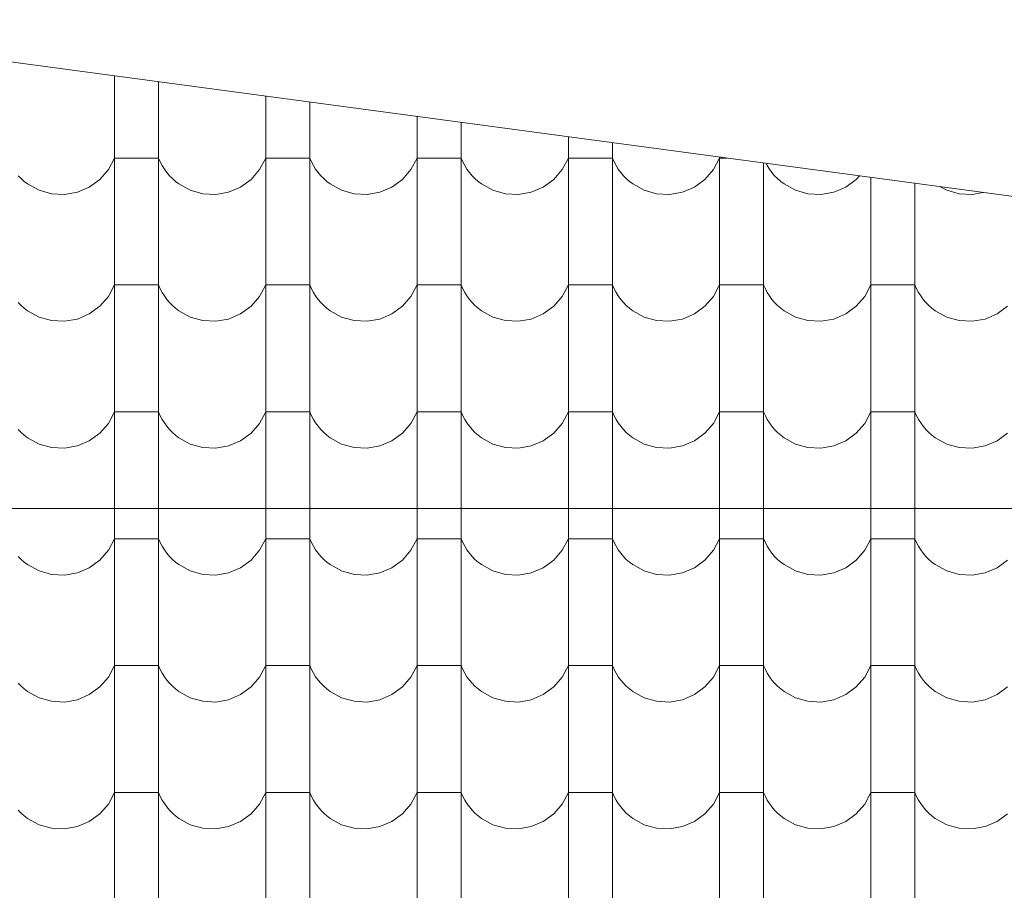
# Model space of a CAD drawing. Header units: millimetres. Extents: x -68772 to 137055, y -73300 to 19650.
# Tile 184 of 212: x 83060 to 84456, y -38019 to -36784. Entities that reach past the tile are written whole.
import ezdxf

# ---------------------------------------------------------------- set-up
doc = ezdxf.new("R2010")
doc.units = ezdxf.units.MM
doc.header["$MEASUREMENT"] = 0
for name, color, linetype, lineweight in [('Nowe_810-G Ogólne_Nr_pióra__1', 7, 'Continuous', 18), ('Nowe_810-G Ogólne_Nr_pióra__26', 13, 'Continuous', 18), ('Nowe_NIEWIDOCZNE DACHY_Nr_pióra__1', 7, 'Continuous', 18)]:
    doc.layers.add(name, color=color, linetype=linetype, lineweight=lineweight)

# ---------------------------------------------------------------- blocks, each defined once
blk = doc.blocks.new('*X46')
at = {"layer": 'Nowe_810-G Ogólne_Nr_pióra__26', "color": 13, "linetype": 'Continuous', "lineweight": 18}
for p, q in [((83194.8, -36863.6), (83194.8, -36910.2)), ((83257.2, -36872), (83257.2, -36910.2)), ((83409.3, -36892.5), (83409.3, -36910.2)), ((83194.8, -36910.2), (83194.8, -37090.3)), ((83257.2, -36910.2), (83257.2, -37090.3)), ((83409.3, -36910.2), (83409.3, -37090.3)), ((83471.7, -36900.9), (83471.7, -36910.2)), ((83471.7, -36910.2), (83471.7, -37090.3)), ((83623.8, -36921.3), (83623.8, -37090.3)), ((83686.2, -36929.7), (83686.2, -37090.3)), ((83838.3, -36950.2), (83838.3, -37090.3)), ((83900.7, -36958.6), (83900.7, -37090.3)), ((83186.1, -36996.8), (83194.8, -36980.5)), ((83226, -36980.5), (83194.8, -36980.5)), ((83257.2, -36980.5), (83226, -36980.5)), ((83257.2, -36980.5), (83259.6, -36985.9)), ((83400.6, -36996.8), (83409.3, -36980.5)), ((83440.5, -36980.5), (83409.3, -36980.5)), ((83471.7, -36980.5), (83440.5, -36980.5)), ((83471.7, -36980.5), (83474.1, -36985.9)), ((83615.1, -36996.8), (83623.8, -36980.5)), ((83655, -36980.5), (83623.8, -36980.5)), ((83686.2, -36980.5), (83655, -36980.5)), ((83686.2, -36980.5), (83688.6, -36985.9)), ((83829.6, -36996.8), (83838.3, -36980.5)), ((83869.5, -36980.5), (83838.3, -36980.5)), ((83900.7, -36980.5), (83869.5, -36980.5)), ((83900.7, -36980.5), (83903.1, -36985.9)), ((84044.1, -36996.8), (84052.8, -36980.5)), ((84052.8, -36979), (84052.8, -37090.3)), ((84063.7, -36980.5), (84052.8, -36980.5)), ((83259.6, -36985.9), (83262.4, -36991.2)), ((83262.4, -36991.2), (83265.5, -36996.2)), ((83474.1, -36985.9), (83476.9, -36991.2)), ((83476.9, -36991.2), (83480, -36996.2)), ((83688.6, -36985.9), (83691.4, -36991.2)), ((83691.4, -36991.2), (83694.5, -36996.2)), ((83903.1, -36985.9), (83905.9, -36991.2)), ((83905.9, -36991.2), (83909, -36996.2)), ((84115.2, -36987.4), (84115.2, -37090.3)), ((84118.6, -36987.9), (84120.4, -36991.2)), ((84120.4, -36991.2), (84123.5, -36996.2)), ((83058.3, -37005.5), (83062.4, -37009.7)), ((83174, -37010.7), (83186.1, -36996.8)), ((83265.5, -36996.2), (83269, -37001)), ((83269, -37001), (83272.8, -37005.5)), ((83272.8, -37005.5), (83276.9, -37009.7)), ((83388.5, -37010.7), (83400.6, -36996.8)), ((83480, -36996.2), (83483.5, -37001)), ((83483.5, -37001), (83487.3, -37005.5)), ((83487.3, -37005.5), (83491.4, -37009.7)), ((83603, -37010.7), (83615.1, -36996.8)), ((83694.5, -36996.2), (83698, -37001)), ((83698, -37001), (83701.8, -37005.5)), ((83701.8, -37005.5), (83705.9, -37009.7)), ((83817.5, -37010.7), (83829.6, -36996.8)), ((83909, -36996.2), (83912.5, -37001)), ((83912.5, -37001), (83916.3, -37005.5)), ((83916.3, -37005.5), (83920.4, -37009.7)), ((84032, -37010.7), (84044.1, -36996.8)), ((84123.5, -36996.2), (84127, -37001)), ((84127, -37001), (84130.8, -37005.5)), ((84130.8, -37005.5), (84134.9, -37009.7)), ((84246.5, -37010.7), (84250.9, -37005.7)), ((84267.3, -37007.9), (84267.3, -37090.3)), ((83062.4, -37009.7), (83066.9, -37013.6)), ((83066.9, -37013.6), (83071.6, -37017.2)), ((83071.6, -37017.2), (83087.8, -37026.1)), ((83142.1, -37028.8), (83159.1, -37021.6)), ((83159.1, -37021.6), (83174, -37010.7)), ((83276.9, -37009.7), (83281.4, -37013.6)), ((83281.4, -37013.6), (83286.1, -37017.2)), ((83286.1, -37017.2), (83302.3, -37026.1)), ((83356.6, -37028.8), (83373.6, -37021.6)), ((83373.6, -37021.6), (83388.5, -37010.7)), ((83491.4, -37009.7), (83495.9, -37013.6)), ((83495.9, -37013.6), (83500.6, -37017.2)), ((83500.6, -37017.2), (83516.8, -37026.1)), ((83571.1, -37028.8), (83588.1, -37021.6)), ((83588.1, -37021.6), (83603, -37010.7)), ((83705.9, -37009.7), (83710.4, -37013.6)), ((83710.4, -37013.6), (83715.1, -37017.2)), ((83715.1, -37017.2), (83731.3, -37026.1)), ((83785.6, -37028.8), (83802.6, -37021.6)), ((83802.6, -37021.6), (83817.5, -37010.7)), ((83920.4, -37009.7), (83924.9, -37013.6)), ((83924.9, -37013.6), (83929.6, -37017.2)), ((83929.6, -37017.2), (83945.8, -37026.1)), ((84000.1, -37028.8), (84017.1, -37021.6)), ((84017.1, -37021.6), (84032, -37010.7)), ((84134.9, -37009.7), (84139.4, -37013.6)), ((84139.4, -37013.6), (84144.1, -37017.2)), ((84144.1, -37017.2), (84160.3, -37026.1)), ((84214.6, -37028.8), (84231.6, -37021.6)), ((84231.6, -37021.6), (84246.5, -37010.7)), ((84329.7, -37016.3), (84329.7, -37090.3)), ((84365.6, -37021.1), (84374.8, -37026.1)), ((83087.8, -37026.1), (83105.5, -37031.1)), ((83105.5, -37031.1), (83123.9, -37032.1)), ((83123.9, -37032.1), (83142.1, -37028.8)), ((83302.3, -37026.1), (83320, -37031.1)), ((83320, -37031.1), (83338.4, -37032.1)), ((83338.4, -37032.1), (83356.6, -37028.8)), ((83516.8, -37026.1), (83534.5, -37031.1)), ((83534.5, -37031.1), (83552.9, -37032.1)), ((83552.9, -37032.1), (83571.1, -37028.8)), ((83731.3, -37026.1), (83749, -37031.1)), ((83749, -37031.1), (83767.4, -37032.1)), ((83767.4, -37032.1), (83785.6, -37028.8)), ((83945.8, -37026.1), (83963.5, -37031.1)), ((83963.5, -37031.1), (83981.9, -37032.1)), ((83981.9, -37032.1), (84000.1, -37028.8)), ((84160.3, -37026.1), (84178, -37031.1)), ((84178, -37031.1), (84196.4, -37032.1)), ((84196.4, -37032.1), (84214.6, -37028.8)), ((84374.8, -37026.1), (84392.5, -37031.1)), ((84392.5, -37031.1), (84410.9, -37032.1)), ((84410.9, -37032.1), (84426.5, -37029.3)), ((83194.8, -37090.3), (83194.8, -37270.3)), ((83257.2, -37090.3), (83257.2, -37270.3)), ((83409.3, -37090.3), (83409.3, -37270.3)), ((83471.7, -37090.3), (83471.7, -37270.3)), ((83623.8, -37090.3), (83623.8, -37270.3)), ((83686.2, -37090.3), (83686.2, -37270.3)), ((83838.3, -37090.3), (83838.3, -37270.3)), ((83900.7, -37090.3), (83900.7, -37270.3)), ((84052.8, -37090.3), (84052.8, -37270.3)), ((84115.2, -37090.3), (84115.2, -37270.3)), ((84267.3, -37090.3), (84267.3, -37270.3)), ((84329.7, -37090.3), (84329.7, -37270.3)), ((83186.1, -37176.8), (83194.8, -37160.5)), ((83226, -37160.5), (83194.8, -37160.5)), ((83257.2, -37160.5), (83226, -37160.5)), ((83257.2, -37160.5), (83259.6, -37166)), ((83400.6, -37176.8), (83409.3, -37160.5)), ((83440.5, -37160.5), (83409.3, -37160.5)), ((83471.7, -37160.5), (83440.5, -37160.5)), ((83471.7, -37160.5), (83474.1, -37166)), ((83615.1, -37176.8), (83623.8, -37160.5)), ((83655, -37160.5), (83623.8, -37160.5)), ((83686.2, -37160.5), (83655, -37160.5)), ((83686.2, -37160.5), (83688.6, -37166)), ((83829.6, -37176.8), (83838.3, -37160.5)), ((83869.5, -37160.5), (83838.3, -37160.5)), ((83900.7, -37160.5), (83869.5, -37160.5)), ((83900.7, -37160.5), (83903.1, -37166)), ((84044.1, -37176.8), (84052.8, -37160.5)), ((84084, -37160.5), (84052.8, -37160.5)), ((84115.2, -37160.5), (84084, -37160.5)), ((84115.2, -37160.5), (84117.6, -37166)), ((84258.6, -37176.8), (84267.3, -37160.5)), ((84298.5, -37160.5), (84267.3, -37160.5)), ((84329.7, -37160.5), (84298.5, -37160.5)), ((84329.7, -37160.5), (84332.1, -37166)), ((83174, -37190.8), (83186.1, -37176.8)), ((83259.6, -37166), (83262.4, -37171.2)), ((83262.4, -37171.2), (83265.5, -37176.2)), ((83265.5, -37176.2), (83269, -37181)), ((83388.5, -37190.8), (83400.6, -37176.8)), ((83474.1, -37166), (83476.9, -37171.2)), ((83476.9, -37171.2), (83480, -37176.2)), ((83480, -37176.2), (83483.5, -37181)), ((83603, -37190.8), (83615.1, -37176.8)), ((83688.6, -37166), (83691.4, -37171.2)), ((83691.4, -37171.2), (83694.5, -37176.2)), ((83694.5, -37176.2), (83698, -37181)), ((83817.5, -37190.8), (83829.6, -37176.8)), ((83903.1, -37166), (83905.9, -37171.2)), ((83905.9, -37171.2), (83909, -37176.2)), ((83909, -37176.2), (83912.5, -37181)), ((84032, -37190.8), (84044.1, -37176.8)), ((84117.6, -37166), (84120.4, -37171.2)), ((84120.4, -37171.2), (84123.5, -37176.2)), ((84123.5, -37176.2), (84127, -37181)), ((84246.5, -37190.8), (84258.6, -37176.8)), ((84332.1, -37166), (84334.9, -37171.2)), ((84334.9, -37171.2), (84338, -37176.2)), ((84338, -37176.2), (84341.5, -37181)), ((83058.3, -37185.5), (83062.4, -37189.8)), ((83062.4, -37189.8), (83066.9, -37193.7)), ((83159.1, -37201.6), (83174, -37190.8)), ((83269, -37181), (83272.8, -37185.5)), ((83272.8, -37185.5), (83276.9, -37189.8)), ((83276.9, -37189.8), (83281.4, -37193.7)), ((83373.6, -37201.6), (83388.5, -37190.8)), ((83483.5, -37181), (83487.3, -37185.5)), ((83487.3, -37185.5), (83491.4, -37189.8)), ((83491.4, -37189.8), (83495.9, -37193.7)), ((83588.1, -37201.6), (83603, -37190.8)), ((83698, -37181), (83701.8, -37185.5)), ((83701.8, -37185.5), (83705.9, -37189.8)), ((83705.9, -37189.8), (83710.4, -37193.7)), ((83802.6, -37201.6), (83817.5, -37190.8)), ((83912.5, -37181), (83916.3, -37185.5)), ((83916.3, -37185.5), (83920.4, -37189.8)), ((83920.4, -37189.8), (83924.9, -37193.7)), ((84017.1, -37201.6), (84032, -37190.8)), ((84127, -37181), (84130.8, -37185.5)), ((84130.8, -37185.5), (84134.9, -37189.8)), ((84134.9, -37189.8), (84139.4, -37193.7)), ((84231.6, -37201.6), (84246.5, -37190.8)), ((84341.5, -37181), (84345.3, -37185.5)), ((84345.3, -37185.5), (84349.4, -37189.8)), ((84349.4, -37189.8), (84353.9, -37193.7)), ((84446.1, -37201.6), (84461, -37190.8)), ((83066.9, -37193.7), (83071.6, -37197.3)), ((83071.6, -37197.3), (83087.8, -37206.2)), ((83142.1, -37208.9), (83159.1, -37201.6)), ((83281.4, -37193.7), (83286.1, -37197.3)), ((83286.1, -37197.3), (83302.3, -37206.2)), ((83356.6, -37208.9), (83373.6, -37201.6)), ((83495.9, -37193.7), (83500.6, -37197.3)), ((83500.6, -37197.3), (83516.8, -37206.2)), ((83571.1, -37208.9), (83588.1, -37201.6)), ((83710.4, -37193.7), (83715.1, -37197.3)), ((83715.1, -37197.3), (83731.3, -37206.2)), ((83785.6, -37208.9), (83802.6, -37201.6)), ((83924.9, -37193.7), (83929.6, -37197.3)), ((83929.6, -37197.3), (83945.8, -37206.2)), ((84000.1, -37208.9), (84017.1, -37201.6)), ((84139.4, -37193.7), (84144.1, -37197.3)), ((84144.1, -37197.3), (84160.3, -37206.2)), ((84214.6, -37208.9), (84231.6, -37201.6)), ((84353.9, -37193.7), (84358.6, -37197.3)), ((84358.6, -37197.3), (84374.8, -37206.2)), ((84429.1, -37208.9), (84446.1, -37201.6)), ((83087.8, -37206.2), (83105.5, -37211.2)), ((83105.5, -37211.2), (83123.9, -37212.1)), ((83123.9, -37212.1), (83142.1, -37208.9)), ((83302.3, -37206.2), (83320, -37211.2)), ((83320, -37211.2), (83338.4, -37212.1)), ((83338.4, -37212.1), (83356.6, -37208.9)), ((83516.8, -37206.2), (83534.5, -37211.2)), ((83534.5, -37211.2), (83552.9, -37212.1)), ((83552.9, -37212.1), (83571.1, -37208.9)), ((83731.3, -37206.2), (83749, -37211.2)), ((83749, -37211.2), (83767.4, -37212.1)), ((83767.4, -37212.1), (83785.6, -37208.9)), ((83945.8, -37206.2), (83963.5, -37211.2)), ((83963.5, -37211.2), (83981.9, -37212.1)), ((83981.9, -37212.1), (84000.1, -37208.9)), ((84160.3, -37206.2), (84178, -37211.2)), ((84178, -37211.2), (84196.4, -37212.1)), ((84196.4, -37212.1), (84214.6, -37208.9)), ((84374.8, -37206.2), (84392.5, -37211.2)), ((84392.5, -37211.2), (84410.9, -37212.1)), ((84410.9, -37212.1), (84429.1, -37208.9)), ((83194.8, -37270.3), (83194.8, -37450.4)), ((83257.2, -37270.3), (83257.2, -37450.4)), ((83409.3, -37270.3), (83409.3, -37450.4)), ((83471.7, -37270.3), (83471.7, -37450.4)), ((83623.8, -37270.3), (83623.8, -37450.4)), ((83686.2, -37270.3), (83686.2, -37450.4)), ((83838.3, -37270.3), (83838.3, -37450.4)), ((83900.7, -37270.3), (83900.7, -37450.4)), ((84052.8, -37270.3), (84052.8, -37450.4)), ((84115.2, -37270.3), (84115.2, -37450.4)), ((84267.3, -37270.3), (84267.3, -37450.4)), ((84329.7, -37270.3), (84329.7, -37450.4)), ((83186.1, -37356.9), (83194.8, -37340.6)), ((83226, -37340.6), (83194.8, -37340.6)), ((83257.2, -37340.6), (83226, -37340.6)), ((83257.2, -37340.6), (83259.6, -37346)), ((83400.6, -37356.9), (83409.3, -37340.6)), ((83440.5, -37340.6), (83409.3, -37340.6)), ((83471.7, -37340.6), (83440.5, -37340.6)), ((83471.7, -37340.6), (83474.1, -37346)), ((83615.1, -37356.9), (83623.8, -37340.6)), ((83655, -37340.6), (83623.8, -37340.6)), ((83686.2, -37340.6), (83655, -37340.6)), ((83686.2, -37340.6), (83688.6, -37346)), ((83829.6, -37356.9), (83838.3, -37340.6)), ((83869.5, -37340.6), (83838.3, -37340.6)), ((83900.7, -37340.6), (83869.5, -37340.6)), ((83900.7, -37340.6), (83903.1, -37346)), ((84044.1, -37356.9), (84052.8, -37340.6)), ((84084, -37340.6), (84052.8, -37340.6)), ((84115.2, -37340.6), (84084, -37340.6)), ((84115.2, -37340.6), (84117.6, -37346)), ((84258.6, -37356.9), (84267.3, -37340.6)), ((84298.5, -37340.6), (84267.3, -37340.6)), ((84329.7, -37340.6), (84298.5, -37340.6)), ((84329.7, -37340.6), (84332.1, -37346)), ((83174, -37370.8), (83186.1, -37356.9)), ((83259.6, -37346), (83262.4, -37351.3)), ((83262.4, -37351.3), (83265.5, -37356.3)), ((83265.5, -37356.3), (83269, -37361.1)), ((83388.5, -37370.8), (83400.6, -37356.9)), ((83474.1, -37346), (83476.9, -37351.3)), ((83476.9, -37351.3), (83480, -37356.3)), ((83480, -37356.3), (83483.5, -37361.1)), ((83603, -37370.8), (83615.1, -37356.9)), ((83688.6, -37346), (83691.4, -37351.3)), ((83691.4, -37351.3), (83694.5, -37356.3)), ((83694.5, -37356.3), (83698, -37361.1)), ((83817.5, -37370.8), (83829.6, -37356.9)), ((83903.1, -37346), (83905.9, -37351.3)), ((83905.9, -37351.3), (83909, -37356.3)), ((83909, -37356.3), (83912.5, -37361.1)), ((84032, -37370.8), (84044.1, -37356.9)), ((84117.6, -37346), (84120.4, -37351.3)), ((84120.4, -37351.3), (84123.5, -37356.3)), ((84123.5, -37356.3), (84127, -37361.1)), ((84246.5, -37370.8), (84258.6, -37356.9)), ((84332.1, -37346), (84334.9, -37351.3)), ((84334.9, -37351.3), (84338, -37356.3)), ((84338, -37356.3), (84341.5, -37361.1)), ((83058.3, -37365.6), (83062.4, -37369.8)), ((83062.4, -37369.8), (83066.9, -37373.7)), ((83159.1, -37381.7), (83174, -37370.8)), ((83269, -37361.1), (83272.8, -37365.6)), ((83272.8, -37365.6), (83276.9, -37369.8)), ((83276.9, -37369.8), (83281.4, -37373.7)), ((83373.6, -37381.7), (83388.5, -37370.8)), ((83483.5, -37361.1), (83487.3, -37365.6)), ((83487.3, -37365.6), (83491.4, -37369.8)), ((83491.4, -37369.8), (83495.9, -37373.7)), ((83588.1, -37381.7), (83603, -37370.8)), ((83698, -37361.1), (83701.8, -37365.6)), ((83701.8, -37365.6), (83705.9, -37369.8)), ((83705.9, -37369.8), (83710.4, -37373.7)), ((83802.6, -37381.7), (83817.5, -37370.8)), ((83912.5, -37361.1), (83916.3, -37365.6)), ((83916.3, -37365.6), (83920.4, -37369.8)), ((83920.4, -37369.8), (83924.9, -37373.7)), ((84017.1, -37381.7), (84032, -37370.8)), ((84127, -37361.1), (84130.8, -37365.6)), ((84130.8, -37365.6), (84134.9, -37369.8)), ((84134.9, -37369.8), (84139.4, -37373.7)), ((84231.6, -37381.7), (84246.5, -37370.8)), ((84341.5, -37361.1), (84345.3, -37365.6)), ((84345.3, -37365.6), (84349.4, -37369.8)), ((84349.4, -37369.8), (84353.9, -37373.7)), ((84446.1, -37381.7), (84461, -37370.8)), ((83066.9, -37373.7), (83071.6, -37377.3)), ((83071.6, -37377.3), (83087.8, -37386.2)), ((83087.8, -37386.2), (83105.5, -37391.2)), ((83142.1, -37388.9), (83159.1, -37381.7)), ((83281.4, -37373.7), (83286.1, -37377.3)), ((83286.1, -37377.3), (83302.3, -37386.2)), ((83302.3, -37386.2), (83320, -37391.2)), ((83356.6, -37388.9), (83373.6, -37381.7)), ((83495.9, -37373.7), (83500.6, -37377.3)), ((83500.6, -37377.3), (83516.8, -37386.2)), ((83516.8, -37386.2), (83534.5, -37391.2)), ((83571.1, -37388.9), (83588.1, -37381.7)), ((83710.4, -37373.7), (83715.1, -37377.3)), ((83715.1, -37377.3), (83731.3, -37386.2)), ((83731.3, -37386.2), (83749, -37391.2)), ((83785.6, -37388.9), (83802.6, -37381.7)), ((83924.9, -37373.7), (83929.6, -37377.3)), ((83929.6, -37377.3), (83945.8, -37386.2)), ((83945.8, -37386.2), (83963.5, -37391.2)), ((84000.1, -37388.9), (84017.1, -37381.7)), ((84139.4, -37373.7), (84144.1, -37377.3)), ((84144.1, -37377.3), (84160.3, -37386.2)), ((84160.3, -37386.2), (84178, -37391.2)), ((84214.6, -37388.9), (84231.6, -37381.7)), ((84353.9, -37373.7), (84358.6, -37377.3)), ((84358.6, -37377.3), (84374.8, -37386.2)), ((84374.8, -37386.2), (84392.5, -37391.2)), ((84429.1, -37388.9), (84446.1, -37381.7)), ((83105.5, -37391.2), (83123.9, -37392.2)), ((83123.9, -37392.2), (83142.1, -37388.9)), ((83320, -37391.2), (83338.4, -37392.2)), ((83338.4, -37392.2), (83356.6, -37388.9)), ((83534.5, -37391.2), (83552.9, -37392.2)), ((83552.9, -37392.2), (83571.1, -37388.9)), ((83749, -37391.2), (83767.4, -37392.2)), ((83767.4, -37392.2), (83785.6, -37388.9)), ((83963.5, -37391.2), (83981.9, -37392.2)), ((83981.9, -37392.2), (84000.1, -37388.9)), ((84178, -37391.2), (84196.4, -37392.2)), ((84196.4, -37392.2), (84214.6, -37388.9)), ((84392.5, -37391.2), (84410.9, -37392.2)), ((84410.9, -37392.2), (84429.1, -37388.9)), ((83194.8, -37450.4), (83194.8, -37630.4)), ((83257.2, -37450.4), (83257.2, -37630.4)), ((83409.3, -37450.4), (83409.3, -37630.4)), ((83471.7, -37450.4), (83471.7, -37630.4)), ((83623.8, -37450.4), (83623.8, -37630.4)), ((83686.2, -37450.4), (83686.2, -37630.4)), ((83838.3, -37450.4), (83838.3, -37630.4)), ((83900.7, -37450.4), (83900.7, -37630.4)), ((84052.8, -37450.4), (84052.8, -37630.4)), ((84115.2, -37450.4), (84115.2, -37630.4)), ((84267.3, -37450.4), (84267.3, -37630.4)), ((84329.7, -37450.4), (84329.7, -37630.4)), ((83186.1, -37536.9), (83194.8, -37520.6)), ((83226, -37520.6), (83194.8, -37520.6)), ((83257.2, -37520.6), (83226, -37520.6)), ((83257.2, -37520.6), (83259.6, -37526.1)), ((83259.6, -37526.1), (83262.4, -37531.3)), ((83400.6, -37536.9), (83409.3, -37520.6)), ((83440.5, -37520.6), (83409.3, -37520.6)), ((83471.7, -37520.6), (83440.5, -37520.6)), ((83471.7, -37520.6), (83474.1, -37526.1)), ((83474.1, -37526.1), (83476.9, -37531.3)), ((83615.1, -37536.9), (83623.8, -37520.6)), ((83655, -37520.6), (83623.8, -37520.6)), ((83686.2, -37520.6), (83655, -37520.6)), ((83686.2, -37520.6), (83688.6, -37526.1)), ((83688.6, -37526.1), (83691.4, -37531.3)), ((83829.6, -37536.9), (83838.3, -37520.6)), ((83869.5, -37520.6), (83838.3, -37520.6)), ((83900.7, -37520.6), (83869.5, -37520.6)), ((83900.7, -37520.6), (83903.1, -37526.1)), ((83903.1, -37526.1), (83905.9, -37531.3)), ((84044.1, -37536.9), (84052.8, -37520.6)), ((84084, -37520.6), (84052.8, -37520.6)), ((84115.2, -37520.6), (84084, -37520.6)), ((84115.2, -37520.6), (84117.6, -37526.1)), ((84117.6, -37526.1), (84120.4, -37531.3)), ((84258.6, -37536.9), (84267.3, -37520.6)), ((84298.5, -37520.6), (84267.3, -37520.6)), ((84329.7, -37520.6), (84298.5, -37520.6)), ((84329.7, -37520.6), (84332.1, -37526.1)), ((84332.1, -37526.1), (84334.9, -37531.3)), ((83174, -37550.9), (83186.1, -37536.9)), ((83262.4, -37531.3), (83265.5, -37536.3)), ((83265.5, -37536.3), (83269, -37541.1)), ((83388.5, -37550.9), (83400.6, -37536.9)), ((83476.9, -37531.3), (83480, -37536.3)), ((83480, -37536.3), (83483.5, -37541.1)), ((83603, -37550.9), (83615.1, -37536.9)), ((83691.4, -37531.3), (83694.5, -37536.3)), ((83694.5, -37536.3), (83698, -37541.1)), ((83817.5, -37550.9), (83829.6, -37536.9)), ((83905.9, -37531.3), (83909, -37536.3)), ((83909, -37536.3), (83912.5, -37541.1)), ((84032, -37550.9), (84044.1, -37536.9)), ((84120.4, -37531.3), (84123.5, -37536.3)), ((84123.5, -37536.3), (84127, -37541.1)), ((84246.5, -37550.9), (84258.6, -37536.9)), ((84334.9, -37531.3), (84338, -37536.3)), ((84338, -37536.3), (84341.5, -37541.1)), ((83058.3, -37545.6), (83062.4, -37549.9)), ((83062.4, -37549.9), (83066.9, -37553.8)), ((83066.9, -37553.8), (83071.6, -37557.4)), ((83159.1, -37561.7), (83174, -37550.9)), ((83269, -37541.1), (83272.8, -37545.6)), ((83272.8, -37545.6), (83276.9, -37549.9)), ((83276.9, -37549.9), (83281.4, -37553.8)), ((83281.4, -37553.8), (83286.1, -37557.4)), ((83373.6, -37561.7), (83388.5, -37550.9)), ((83483.5, -37541.1), (83487.3, -37545.6)), ((83487.3, -37545.6), (83491.4, -37549.9)), ((83491.4, -37549.9), (83495.9, -37553.8)), ((83495.9, -37553.8), (83500.6, -37557.4)), ((83588.1, -37561.7), (83603, -37550.9)), ((83698, -37541.1), (83701.8, -37545.6)), ((83701.8, -37545.6), (83705.9, -37549.9)), ((83705.9, -37549.9), (83710.4, -37553.8)), ((83710.4, -37553.8), (83715.1, -37557.4)), ((83802.6, -37561.7), (83817.5, -37550.9)), ((83912.5, -37541.1), (83916.3, -37545.6)), ((83916.3, -37545.6), (83920.4, -37549.9)), ((83920.4, -37549.9), (83924.9, -37553.8)), ((83924.9, -37553.8), (83929.6, -37557.4)), ((84017.1, -37561.7), (84032, -37550.9)), ((84127, -37541.1), (84130.8, -37545.6)), ((84130.8, -37545.6), (84134.9, -37549.9)), ((84134.9, -37549.9), (84139.4, -37553.8)), ((84139.4, -37553.8), (84144.1, -37557.4)), ((84231.6, -37561.7), (84246.5, -37550.9)), ((84341.5, -37541.1), (84345.3, -37545.6)), ((84345.3, -37545.6), (84349.4, -37549.9)), ((84349.4, -37549.9), (84353.9, -37553.8)), ((84353.9, -37553.8), (84358.6, -37557.4)), ((84446.1, -37561.7), (84461, -37550.9)), ((83071.6, -37557.4), (83087.8, -37566.3)), ((83087.8, -37566.3), (83105.5, -37571.3)), ((83142.1, -37569), (83159.1, -37561.7)), ((83286.1, -37557.4), (83302.3, -37566.3)), ((83302.3, -37566.3), (83320, -37571.3)), ((83356.6, -37569), (83373.6, -37561.7)), ((83500.6, -37557.4), (83516.8, -37566.3)), ((83516.8, -37566.3), (83534.5, -37571.3)), ((83571.1, -37569), (83588.1, -37561.7)), ((83715.1, -37557.4), (83731.3, -37566.3)), ((83731.3, -37566.3), (83749, -37571.3)), ((83785.6, -37569), (83802.6, -37561.7)), ((83929.6, -37557.4), (83945.8, -37566.3)), ((83945.8, -37566.3), (83963.5, -37571.3)), ((84000.1, -37569), (84017.1, -37561.7)), ((84144.1, -37557.4), (84160.3, -37566.3)), ((84160.3, -37566.3), (84178, -37571.3)), ((84214.6, -37569), (84231.6, -37561.7)), ((84358.6, -37557.4), (84374.8, -37566.3)), ((84374.8, -37566.3), (84392.5, -37571.3)), ((84429.1, -37569), (84446.1, -37561.7)), ((83105.5, -37571.3), (83123.9, -37572.2)), ((83123.9, -37572.2), (83142.1, -37569)), ((83320, -37571.3), (83338.4, -37572.2)), ((83338.4, -37572.2), (83356.6, -37569)), ((83534.5, -37571.3), (83552.9, -37572.2)), ((83552.9, -37572.2), (83571.1, -37569)), ((83749, -37571.3), (83767.4, -37572.2)), ((83767.4, -37572.2), (83785.6, -37569)), ((83963.5, -37571.3), (83981.9, -37572.2)), ((83981.9, -37572.2), (84000.1, -37569)), ((84178, -37571.3), (84196.4, -37572.2)), ((84196.4, -37572.2), (84214.6, -37569)), ((84392.5, -37571.3), (84410.9, -37572.2)), ((84410.9, -37572.2), (84429.1, -37569)), ((83194.8, -37630.4), (83194.8, -37810.5)), ((83257.2, -37630.4), (83257.2, -37810.5)), ((83409.3, -37630.4), (83409.3, -37810.5)), ((83471.7, -37630.4), (83471.7, -37810.5)), ((83623.8, -37630.4), (83623.8, -37810.5)), ((83686.2, -37630.4), (83686.2, -37810.5)), ((83838.3, -37630.4), (83838.3, -37810.5)), ((83900.7, -37630.4), (83900.7, -37810.5)), ((84052.8, -37630.4), (84052.8, -37810.5)), ((84115.2, -37630.4), (84115.2, -37810.5)), ((84267.3, -37630.4), (84267.3, -37810.5)), ((84329.7, -37630.4), (84329.7, -37810.5)), ((83186.1, -37717), (83194.8, -37700.7)), ((83226, -37700.7), (83194.8, -37700.7)), ((83257.2, -37700.7), (83226, -37700.7)), ((83257.2, -37700.7), (83259.6, -37706.1)), ((83259.6, -37706.1), (83262.4, -37711.4)), ((83400.6, -37717), (83409.3, -37700.7)), ((83440.5, -37700.7), (83409.3, -37700.7)), ((83471.7, -37700.7), (83440.5, -37700.7)), ((83471.7, -37700.7), (83474.1, -37706.1)), ((83474.1, -37706.1), (83476.9, -37711.4)), ((83615.1, -37717), (83623.8, -37700.7)), ((83655, -37700.7), (83623.8, -37700.7)), ((83686.2, -37700.7), (83655, -37700.7)), ((83686.2, -37700.7), (83688.6, -37706.1)), ((83688.6, -37706.1), (83691.4, -37711.4)), ((83829.6, -37717), (83838.3, -37700.7)), ((83869.5, -37700.7), (83838.3, -37700.7)), ((83900.7, -37700.7), (83869.5, -37700.7)), ((83900.7, -37700.7), (83903.1, -37706.1)), ((83903.1, -37706.1), (83905.9, -37711.4)), ((84044.1, -37717), (84052.8, -37700.7)), ((84084, -37700.7), (84052.8, -37700.7)), ((84115.2, -37700.7), (84084, -37700.7)), ((84115.2, -37700.7), (84117.6, -37706.1)), ((84117.6, -37706.1), (84120.4, -37711.4)), ((84258.6, -37717), (84267.3, -37700.7)), ((84298.5, -37700.7), (84267.3, -37700.7)), ((84329.7, -37700.7), (84298.5, -37700.7)), ((84329.7, -37700.7), (84332.1, -37706.1)), ((84332.1, -37706.1), (84334.9, -37711.4)), ((83174, -37730.9), (83186.1, -37717)), ((83262.4, -37711.4), (83265.5, -37716.4)), ((83265.5, -37716.4), (83269, -37721.2)), ((83269, -37721.2), (83272.8, -37725.7)), ((83388.5, -37730.9), (83400.6, -37717)), ((83476.9, -37711.4), (83480, -37716.4)), ((83480, -37716.4), (83483.5, -37721.2)), ((83483.5, -37721.2), (83487.3, -37725.7)), ((83603, -37730.9), (83615.1, -37717)), ((83691.4, -37711.4), (83694.5, -37716.4)), ((83694.5, -37716.4), (83698, -37721.2)), ((83698, -37721.2), (83701.8, -37725.7)), ((83817.5, -37730.9), (83829.6, -37717)), ((83905.9, -37711.4), (83909, -37716.4)), ((83909, -37716.4), (83912.5, -37721.2)), ((83912.5, -37721.2), (83916.3, -37725.7)), ((84032, -37730.9), (84044.1, -37717)), ((84120.4, -37711.4), (84123.5, -37716.4)), ((84123.5, -37716.4), (84127, -37721.2)), ((84127, -37721.2), (84130.8, -37725.7)), ((84246.5, -37730.9), (84258.6, -37717)), ((84334.9, -37711.4), (84338, -37716.4)), ((84338, -37716.4), (84341.5, -37721.2)), ((84341.5, -37721.2), (84345.3, -37725.7)), ((83058.3, -37725.7), (83062.4, -37729.9)), ((83062.4, -37729.9), (83066.9, -37733.8)), ((83066.9, -37733.8), (83071.6, -37737.4)), ((83159.1, -37741.8), (83174, -37730.9)), ((83272.8, -37725.7), (83276.9, -37729.9)), ((83276.9, -37729.9), (83281.4, -37733.8)), ((83281.4, -37733.8), (83286.1, -37737.4)), ((83373.6, -37741.8), (83388.5, -37730.9)), ((83487.3, -37725.7), (83491.4, -37729.9)), ((83491.4, -37729.9), (83495.9, -37733.8)), ((83495.9, -37733.8), (83500.6, -37737.4)), ((83588.1, -37741.8), (83603, -37730.9)), ((83701.8, -37725.7), (83705.9, -37729.9)), ((83705.9, -37729.9), (83710.4, -37733.8)), ((83710.4, -37733.8), (83715.1, -37737.4)), ((83802.6, -37741.8), (83817.5, -37730.9)), ((83916.3, -37725.7), (83920.4, -37729.9)), ((83920.4, -37729.9), (83924.9, -37733.8)), ((83924.9, -37733.8), (83929.6, -37737.4)), ((84017.1, -37741.8), (84032, -37730.9)), ((84130.8, -37725.7), (84134.9, -37729.9)), ((84134.9, -37729.9), (84139.4, -37733.8)), ((84139.4, -37733.8), (84144.1, -37737.4)), ((84231.6, -37741.8), (84246.5, -37730.9)), ((84345.3, -37725.7), (84349.4, -37729.9)), ((84349.4, -37729.9), (84353.9, -37733.8)), ((84353.9, -37733.8), (84358.6, -37737.4)), ((84446.1, -37741.8), (84461, -37730.9)), ((83071.6, -37737.4), (83087.8, -37746.3)), ((83087.8, -37746.3), (83105.5, -37751.3)), ((83123.9, -37752.3), (83142.1, -37749)), ((83142.1, -37749), (83159.1, -37741.8)), ((83286.1, -37737.4), (83302.3, -37746.3)), ((83302.3, -37746.3), (83320, -37751.3)), ((83338.4, -37752.3), (83356.6, -37749)), ((83356.6, -37749), (83373.6, -37741.8)), ((83500.6, -37737.4), (83516.8, -37746.3)), ((83516.8, -37746.3), (83534.5, -37751.3)), ((83552.9, -37752.3), (83571.1, -37749)), ((83571.1, -37749), (83588.1, -37741.8)), ((83715.1, -37737.4), (83731.3, -37746.3)), ((83731.3, -37746.3), (83749, -37751.3)), ((83767.4, -37752.3), (83785.6, -37749)), ((83785.6, -37749), (83802.6, -37741.8)), ((83929.6, -37737.4), (83945.8, -37746.3)), ((83945.8, -37746.3), (83963.5, -37751.3)), ((83981.9, -37752.3), (84000.1, -37749)), ((84000.1, -37749), (84017.1, -37741.8)), ((84144.1, -37737.4), (84160.3, -37746.3)), ((84160.3, -37746.3), (84178, -37751.3)), ((84196.4, -37752.3), (84214.6, -37749)), ((84214.6, -37749), (84231.6, -37741.8)), ((84358.6, -37737.4), (84374.8, -37746.3)), ((84374.8, -37746.3), (84392.5, -37751.3)), ((84410.9, -37752.3), (84429.1, -37749)), ((84429.1, -37749), (84446.1, -37741.8)), ((83105.5, -37751.3), (83123.9, -37752.3)), ((83320, -37751.3), (83338.4, -37752.3)), ((83534.5, -37751.3), (83552.9, -37752.3)), ((83749, -37751.3), (83767.4, -37752.3)), ((83963.5, -37751.3), (83981.9, -37752.3)), ((84178, -37751.3), (84196.4, -37752.3)), ((84392.5, -37751.3), (84410.9, -37752.3)), ((83194.8, -37810.5), (83194.8, -37990.5)), ((83257.2, -37810.5), (83257.2, -37990.5)), ((83409.3, -37810.5), (83409.3, -37990.5)), ((83471.7, -37810.5), (83471.7, -37990.5)), ((83623.8, -37810.5), (83623.8, -37990.5)), ((83686.2, -37810.5), (83686.2, -37990.5)), ((83838.3, -37810.5), (83838.3, -37990.5)), ((83900.7, -37810.5), (83900.7, -37990.5)), ((84052.8, -37810.5), (84052.8, -37990.5)), ((84115.2, -37810.5), (84115.2, -37990.5)), ((84267.3, -37810.5), (84267.3, -37990.5)), ((84329.7, -37810.5), (84329.7, -37990.5)), ((83186.1, -37897), (83194.8, -37880.7)), ((83226, -37880.7), (83194.8, -37880.7)), ((83257.2, -37880.7), (83226, -37880.7)), ((83257.2, -37880.7), (83259.6, -37886.2)), ((83259.6, -37886.2), (83262.4, -37891.4)), ((83400.6, -37897), (83409.3, -37880.7)), ((83440.5, -37880.7), (83409.3, -37880.7)), ((83471.7, -37880.7), (83440.5, -37880.7)), ((83471.7, -37880.7), (83474.1, -37886.2)), ((83474.1, -37886.2), (83476.9, -37891.4)), ((83615.1, -37897), (83623.8, -37880.7)), ((83655, -37880.7), (83623.8, -37880.7)), ((83686.2, -37880.7), (83655, -37880.7)), ((83686.2, -37880.7), (83688.6, -37886.2)), ((83688.6, -37886.2), (83691.4, -37891.4)), ((83829.6, -37897), (83838.3, -37880.7)), ((83869.5, -37880.7), (83838.3, -37880.7)), ((83900.7, -37880.7), (83869.5, -37880.7)), ((83900.7, -37880.7), (83903.1, -37886.2)), ((83903.1, -37886.2), (83905.9, -37891.4)), ((84044.1, -37897), (84052.8, -37880.7)), ((84084, -37880.7), (84052.8, -37880.7)), ((84115.2, -37880.7), (84084, -37880.7)), ((84115.2, -37880.7), (84117.6, -37886.2)), ((84117.6, -37886.2), (84120.4, -37891.4)), ((84258.6, -37897), (84267.3, -37880.7)), ((84298.5, -37880.7), (84267.3, -37880.7)), ((84329.7, -37880.7), (84298.5, -37880.7)), ((84329.7, -37880.7), (84332.1, -37886.2)), ((84332.1, -37886.2), (84334.9, -37891.4)), ((83174, -37911), (83186.1, -37897)), ((83262.4, -37891.4), (83265.5, -37896.4)), ((83265.5, -37896.4), (83269, -37901.2)), ((83269, -37901.2), (83272.8, -37905.7)), ((83388.5, -37911), (83400.6, -37897)), ((83476.9, -37891.4), (83480, -37896.4)), ((83480, -37896.4), (83483.5, -37901.2)), ((83483.5, -37901.2), (83487.3, -37905.7)), ((83603, -37911), (83615.1, -37897)), ((83691.4, -37891.4), (83694.5, -37896.4)), ((83694.5, -37896.4), (83698, -37901.2)), ((83698, -37901.2), (83701.8, -37905.7)), ((83817.5, -37911), (83829.6, -37897)), ((83905.9, -37891.4), (83909, -37896.4)), ((83909, -37896.4), (83912.5, -37901.2)), ((83912.5, -37901.2), (83916.3, -37905.7)), ((84032, -37911), (84044.1, -37897)), ((84120.4, -37891.4), (84123.5, -37896.4)), ((84123.5, -37896.4), (84127, -37901.2)), ((84127, -37901.2), (84130.8, -37905.7)), ((84246.5, -37911), (84258.6, -37897)), ((84334.9, -37891.4), (84338, -37896.4)), ((84338, -37896.4), (84341.5, -37901.2)), ((84341.5, -37901.2), (84345.3, -37905.7)), ((83058.3, -37905.7), (83062.4, -37910)), ((83062.4, -37910), (83066.9, -37913.9)), ((83066.9, -37913.9), (83071.6, -37917.5)), ((83159.1, -37921.8), (83174, -37911)), ((83272.8, -37905.7), (83276.9, -37910)), ((83276.9, -37910), (83281.4, -37913.9)), ((83281.4, -37913.9), (83286.1, -37917.5)), ((83373.6, -37921.8), (83388.5, -37911)), ((83487.3, -37905.7), (83491.4, -37910)), ((83491.4, -37910), (83495.9, -37913.9)), ((83495.9, -37913.9), (83500.6, -37917.5)), ((83588.1, -37921.8), (83603, -37911)), ((83701.8, -37905.7), (83705.9, -37910)), ((83705.9, -37910), (83710.4, -37913.9)), ((83710.4, -37913.9), (83715.1, -37917.5)), ((83802.6, -37921.8), (83817.5, -37911)), ((83916.3, -37905.7), (83920.4, -37910)), ((83920.4, -37910), (83924.9, -37913.9)), ((83924.9, -37913.9), (83929.6, -37917.5)), ((84017.1, -37921.8), (84032, -37911)), ((84130.8, -37905.7), (84134.9, -37910)), ((84134.9, -37910), (84139.4, -37913.9)), ((84139.4, -37913.9), (84144.1, -37917.5)), ((84231.6, -37921.8), (84246.5, -37911)), ((84345.3, -37905.7), (84349.4, -37910)), ((84349.4, -37910), (84353.9, -37913.9)), ((84353.9, -37913.9), (84358.6, -37917.5)), ((84446.1, -37921.8), (84461, -37911)), ((83071.6, -37917.5), (83087.8, -37926.4)), ((83087.8, -37926.4), (83105.5, -37931.4)), ((83123.9, -37932.3), (83142.1, -37929.1)), ((83142.1, -37929.1), (83159.1, -37921.8)), ((83286.1, -37917.5), (83302.3, -37926.4)), ((83302.3, -37926.4), (83320, -37931.4)), ((83338.4, -37932.3), (83356.6, -37929.1)), ((83356.6, -37929.1), (83373.6, -37921.8)), ((83500.6, -37917.5), (83516.8, -37926.4)), ((83516.8, -37926.4), (83534.5, -37931.4)), ((83552.9, -37932.3), (83571.1, -37929.1)), ((83571.1, -37929.1), (83588.1, -37921.8)), ((83715.1, -37917.5), (83731.3, -37926.4)), ((83731.3, -37926.4), (83749, -37931.4)), ((83767.4, -37932.3), (83785.6, -37929.1)), ((83785.6, -37929.1), (83802.6, -37921.8)), ((83929.6, -37917.5), (83945.8, -37926.4)), ((83945.8, -37926.4), (83963.5, -37931.4)), ((83981.9, -37932.3), (84000.1, -37929.1)), ((84000.1, -37929.1), (84017.1, -37921.8)), ((84144.1, -37917.5), (84160.3, -37926.4)), ((84160.3, -37926.4), (84178, -37931.4)), ((84196.4, -37932.3), (84214.6, -37929.1)), ((84214.6, -37929.1), (84231.6, -37921.8)), ((84358.6, -37917.5), (84374.8, -37926.4)), ((84374.8, -37926.4), (84392.5, -37931.4)), ((84410.9, -37932.3), (84429.1, -37929.1)), ((84429.1, -37929.1), (84446.1, -37921.8)), ((83105.5, -37931.4), (83123.9, -37932.3)), ((83320, -37931.4), (83338.4, -37932.3)), ((83534.5, -37931.4), (83552.9, -37932.3)), ((83749, -37931.4), (83767.4, -37932.3)), ((83963.5, -37931.4), (83981.9, -37932.3)), ((84178, -37931.4), (84196.4, -37932.3)), ((84392.5, -37931.4), (84410.9, -37932.3)), ((83194.8, -37990.5), (83194.8, -38170.6)), ((83257.2, -37990.5), (83257.2, -38170.6)), ((83409.3, -37990.5), (83409.3, -38170.6)), ((83471.7, -37990.5), (83471.7, -38170.6)), ((83623.8, -37990.5), (83623.8, -38170.6)), ((83686.2, -37990.5), (83686.2, -38170.6)), ((83838.3, -37990.5), (83838.3, -38170.6)), ((83900.7, -37990.5), (83900.7, -38170.6)), ((84052.8, -37990.5), (84052.8, -38170.6)), ((84115.2, -37990.5), (84115.2, -38170.6)), ((84267.3, -37990.5), (84267.3, -38170.6)), ((84329.7, -37990.5), (84329.7, -38170.6))]:
    blk.add_line(p, q, dxfattribs=at)
blk = doc.blocks.new('Wypełnienie_1', base_point=(0, 2000))
at = {"layer": 'Nowe_810-G Ogólne_Nr_pióra__1', "color": 7, "linetype": 'Continuous', "lineweight": 18}
blk.add_line((82603.7, -36784.1), (87760.3, -37477.7), dxfattribs=at)
at = {"layer": 'Nowe_810-G Ogólne_Nr_pióra__26', "color": 13, "linetype": 'Continuous', "lineweight": 18}
blk.add_blockref('*X46', (0, 0), dxfattribs=at)

msp = doc.modelspace()

# ---------------------------------------------------------------- linework, layer by layer
at = {"layer": 'Nowe_NIEWIDOCZNE DACHY_Nr_pióra__1', "color": 7, "linetype": 'Continuous', "lineweight": 18}
msp.add_line((87760.3, -37477.7), (69507, -37478.1), dxfattribs=at)

# ---------------------------------------------------------------- block references
at = {"layer": 'Nowe_810-G Ogólne_Nr_pióra__26', "color": 13, "linetype": 'Continuous', "lineweight": 18}
msp.add_blockref('Wypełnienie_1', (0, 2000), dxfattribs=at)

doc.saveas('drawing.dxf')
